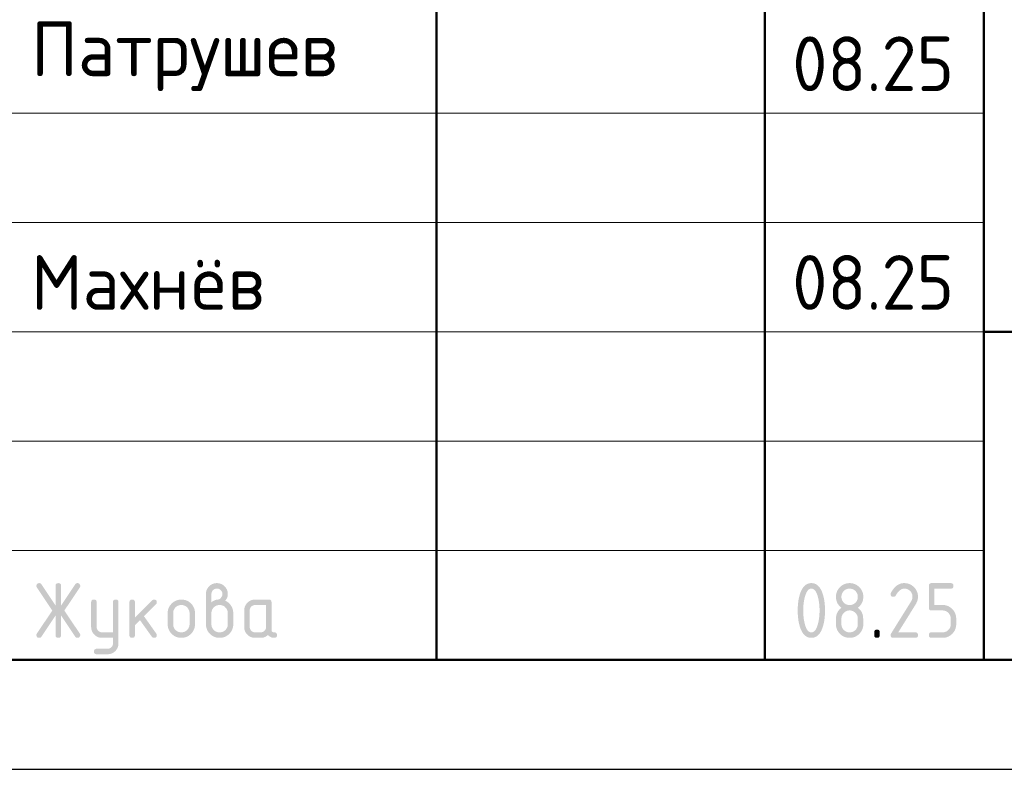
# Model space of a CAD drawing. Header units: millimetres. Extents: x 0 to 59400, y 0 to 42000.
# Tile 19 of 31: x 42494 to 46994, y 0 to 3428. Entities that reach past the tile are written whole.
import ezdxf

# ---------------------------------------------------------------- set-up
doc = ezdxf.new("R2010")
doc.units = ezdxf.units.MM
doc.layers.add('Standard', color=7, linetype='Continuous', lineweight=25)
doc.styles.add('ISOCPEUR', font='txt')

msp = doc.modelspace()

# ---------------------------------------------------------------- hatches: boundary and pattern name
at = {"layer": 'Standard', "linetype": 'Continuous', "lineweight": 25, "transparency": 33554687}
for points in [[(42658.5, 703.7), (42594, 606.8), (42593.1, 605.4), (42592, 604.4), (42590.8, 603.4), (42589.5, 602.7), (42588.2, 602), (42586.7, 601.6), (42585.1, 601.3), (42583.4, 601.3), (42581.8, 601.3), (42580.5, 601.5), (42579.1, 601.7), (42578, 602.1), (42576.8, 602.5), (42575.9, 603.1), (42574.9, 603.7), (42574.1, 604.5), (42573.4, 605.4), (42572.8, 606.4), (42572.2, 607.4), (42571.8, 608.6), (42571.4, 609.9), (42571.3, 611.3), (42571.1, 612.7), (42571.1, 614.3), (42571.1, 616), (42571.6, 617.6), (42572.1, 619.2), (42573.1, 620.8), (42643.4, 726.2), (42573.1, 831.6), (42572.1, 833.2), (42571.6, 834.9), (42571.1, 836.5), (42571.1, 838.2), (42571.1, 839.9), (42571.3, 841.3), (42571.4, 842.7), (42571.8, 843.9), (42572.2, 845.2), (42572.8, 846.2), (42573.4, 847.2), (42574.2, 848), (42575, 848.8), (42575.9, 849.4), (42576.9, 850.1), (42578.1, 850.5), (42579.3, 850.9), (42580.6, 851.1), (42582, 851.3), (42583.6, 851.3), (42585.2, 851.3), (42586.7, 850.9), (42588.2, 850.6), (42589.5, 849.9), (42590.8, 849.2), (42591.9, 848.1), (42593, 847), (42594, 845.6), (42658.5, 748.9), (42658.5, 838.8), (42658.5, 840.3), (42658.7, 841.7), (42658.9, 843.1), (42659.3, 844.3), (42659.7, 845.4), (42660.3, 846.4), (42660.9, 847.4), (42661.7, 848.2), (42662.5, 848.9), (42663.4, 849.5), (42664.4, 850.1), (42665.6, 850.5), (42666.7, 850.9), (42668.1, 851.1), (42669.5, 851.3), (42671.1, 851.3), (42672.6, 851.3), (42674, 851.1), (42675.4, 850.9), (42676.5, 850.5), (42677.7, 850.1), (42678.7, 849.5), (42679.7, 848.9), (42680.5, 848.2), (42681.2, 847.4), (42681.8, 846.4), (42682.4, 845.4), (42682.8, 844.3), (42683.2, 843.1), (42683.4, 841.7), (42683.6, 840.3), (42683.6, 838.8), (42683.6, 748.9), (42748.1, 845.6), (42749.1, 847), (42750.2, 848.1), (42751.4, 849.2), (42752.7, 849.9), (42754, 850.6), (42755.5, 850.9), (42757, 851.3), (42758.7, 851.3), (42760, 851.3), (42761.2, 851), (42762.4, 850.8), (42763.5, 850.3), (42764.6, 849.9), (42765.6, 849.2), (42766.6, 848.4), (42767.4, 847.5), (42768.4, 846.6), (42769, 845.5), (42769.7, 844.5), (42770.2, 843.4), (42770.6, 842.3), (42770.8, 841.1), (42771.1, 839.9), (42771.1, 838.6), (42771.1, 836.7), (42770.5, 835), (42770, 833.2), (42769, 831.6), (42698.7, 726.2), (42769, 620.8), (42770, 619.2), (42770.5, 617.5), (42771.1, 615.8), (42771.1, 614), (42771.1, 612.7), (42770.8, 611.5), (42770.6, 610.3), (42770.2, 609.2), (42769.7, 608.1), (42769.1, 607), (42768.4, 606), (42767.5, 605.1), (42766.7, 604.1), (42765.7, 603.4), (42764.7, 602.7), (42763.6, 602.2), (42762.6, 601.8), (42761.4, 601.5), (42760.2, 601.3), (42758.9, 601.3), (42757.1, 601.3), (42755.6, 601.6), (42754, 602), (42752.6, 602.7), (42751.3, 603.4), (42750.2, 604.4), (42749, 605.4), (42748.1, 606.8), (42683.6, 703.7), (42683.6, 613.8), (42683.6, 612.2), (42683.4, 610.8), (42683.2, 609.5), (42682.8, 608.3), (42682.4, 607.1), (42681.8, 606.2), (42681.2, 605.2), (42680.5, 604.4), (42679.7, 603.6), (42678.7, 603), (42677.7, 602.5), (42676.5, 602.1), (42675.4, 601.7), (42674, 601.5), (42672.6, 601.3), (42671.1, 601.3), (42669.5, 601.3), (42668.1, 601.5), (42666.7, 601.7), (42665.6, 602.1), (42664.4, 602.5), (42663.4, 603), (42662.5, 603.6), (42661.7, 604.4), (42660.9, 605.2), (42660.3, 606.2), (42659.7, 607.1), (42659.3, 608.3), (42658.9, 609.5), (42658.7, 610.8), (42658.5, 612.2), (42658.5, 613.8)], [(46537.2, 851.3), (46540.4, 851.3), (46543.5, 851), (46546.6, 850.7), (46549.7, 850.1), (46552.7, 849.6), (46555.5, 848.7), (46558.4, 847.9), (46561.2, 846.7), (46563.9, 845.6), (46566.6, 844.2), (46569.2, 842.7), (46571.8, 841), (46574.3, 839.3), (46576.7, 837.3), (46579.1, 835.3), (46581.4, 833), (46583.7, 830.7), (46585.7, 828.3), (46587.6, 825.9), (46589.4, 823.4), (46591.1, 820.9), (46592.5, 818.2), (46593.9, 815.6), (46595.1, 812.8), (46596.2, 810.1), (46597.1, 807.2), (46597.9, 804.3), (46598.5, 801.3), (46599.1, 798.3), (46599.4, 795.2), (46599.6, 792), (46599.6, 788.8), (46599.6, 784.4), (46598.9, 779.9), (46598.2, 775.4), (46596.8, 770.9), (46595.4, 766.4), (46593.2, 761.9), (46591.1, 757.4), (46588.3, 752.8), (46509.5, 626.3), (46587.1, 626.3), (46588.7, 626.3), (46590.1, 626.1), (46591.4, 625.9), (46592.6, 625.6), (46593.8, 625.2), (46594.8, 624.6), (46595.7, 624), (46596.5, 623.2), (46597.3, 622.4), (46597.9, 621.4), (46598.5, 620.5), (46598.9, 619.3), (46599.2, 618.1), (46599.4, 616.7), (46599.6, 615.4), (46599.6, 613.8), (46599.6, 612.2), (46599.4, 610.9), (46599.2, 609.5), (46598.9, 608.3), (46598.5, 607.2), (46597.9, 606.2), (46597.3, 605.2), (46596.5, 604.4), (46595.7, 603.6), (46594.8, 603), (46593.8, 602.5), (46592.6, 602.1), (46591.4, 601.7), (46590.1, 601.5), (46588.7, 601.3), (46587.1, 601.3), (46487.2, 601.3), (46485.6, 601.3), (46484.2, 601.5), (46482.9, 601.7), (46481.7, 602.1), (46480.5, 602.5), (46479.6, 603), (46478.6, 603.6), (46477.8, 604.4), (46477, 605.2), (46476.4, 606.2), (46475.9, 607.1), (46475.5, 608.3), (46475.1, 609.5), (46474.9, 610.9), (46474.7, 612.2), (46474.7, 613.8), (46474.7, 615.7), (46475.2, 617.5), (46475.7, 619.3), (46476.8, 621), (46568.4, 768.1), (46570, 770.6), (46571.1, 773.2), (46572.3, 775.7), (46573.1, 778.3), (46573.9, 780.9), (46574.3, 783.5), (46574.6, 786.1), (46574.6, 788.7), (46574.6, 792.6), (46574, 796.2), (46573.3, 799.8), (46571.9, 803.1), (46570.5, 806.4), (46568.5, 809.5), (46566.4, 812.5), (46563.7, 815.3), (46560.9, 818), (46557.9, 820.1), (46554.9, 822.1), (46551.5, 823.5), (46548.2, 824.9), (46544.6, 825.6), (46541, 826.2), (46537.2, 826.2), (46534.5, 826.2), (46531.9, 825.8), (46529.3, 825.3), (46526.8, 824.3), (46524.2, 823.3), (46521.7, 821.8), (46519.2, 820.3), (46516.8, 818.4), (46514.3, 816.4), (46511.9, 814), (46509.5, 811.5), (46507.2, 808.6), (46504.8, 805.6), (46502.5, 802.2), (46500.2, 798.7), (46498, 794.8), (46497.1, 793.3), (46496, 792.2), (46494.9, 791), (46493.6, 790.3), (46492.2, 789.5), (46490.6, 789.1), (46489, 788.8), (46487.2, 788.8), (46485.6, 788.8), (46484.2, 789), (46482.9, 789.1), (46481.7, 789.5), (46480.5, 789.9), (46479.6, 790.5), (46478.6, 791.1), (46477.8, 791.9), (46477, 792.7), (46476.4, 793.6), (46475.9, 794.6), (46475.5, 795.8), (46475.1, 797), (46474.9, 798.3), (46474.7, 799.7), (46474.7, 801.2), (46474.7, 802.7), (46475, 803.9), (46475.3, 805.2), (46475.8, 806.4), (46478.7, 812), (46481.9, 816.9), (46485, 821.8), (46488.4, 826), (46491.8, 830.2), (46495.4, 833.7), (46499, 837.2), (46502.8, 840.1), (46506.6, 842.9), (46510.7, 845), (46514.8, 847.1), (46519.1, 848.5), (46523.4, 849.9), (46527.9, 850.6), (46532.4, 851.3)], [(46649.6, 738.8), (46649.6, 838.8), (46649.6, 840.4), (46649.8, 841.7), (46650, 843.1), (46650.4, 844.3), (46650.8, 845.4), (46651.3, 846.4), (46651.9, 847.4), (46652.7, 848.2), (46653.5, 848.9), (46654.5, 849.5), (46655.4, 850.1), (46656.6, 850.5), (46657.8, 850.9), (46659.1, 851.1), (46660.5, 851.3), (46662.1, 851.3), (46749.3, 851.3), (46750.9, 851.3), (46752.2, 851.1), (46753.6, 850.9), (46754.8, 850.5), (46756, 850.1), (46756.9, 849.5), (46757.9, 848.9), (46758.7, 848.2), (46759.5, 847.4), (46760.1, 846.4), (46760.6, 845.4), (46761, 844.2), (46761.4, 843.1), (46761.6, 841.7), (46761.8, 840.3), (46761.8, 838.8), (46761.8, 837.2), (46761.6, 835.8), (46761.4, 834.5), (46761, 833.3), (46760.6, 832.1), (46760.1, 831.1), (46759.5, 830.2), (46758.7, 829.4), (46757.9, 828.6), (46756.9, 828), (46756, 827.4), (46754.8, 827), (46753.6, 826.6), (46752.2, 826.4), (46750.9, 826.2), (46749.3, 826.2), (46674.6, 826.2), (46674.6, 751.3), (46712, 751.3), (46715.3, 751.3), (46718.4, 751), (46721.5, 750.8), (46724.5, 750.2), (46727.5, 749.6), (46730.4, 748.7), (46733.2, 747.9), (46736, 746.7), (46738.8, 745.6), (46741.4, 744.2), (46744, 742.7), (46746.5, 741), (46749.1, 739.3), (46751.5, 737.3), (46753.9, 735.3), (46756.1, 733), (46758.4, 730.7), (46760.4, 728.2), (46762.4, 725.8), (46764.1, 723.3), (46765.8, 720.8), (46767.2, 718.1), (46768.7, 715.5), (46769.8, 712.7), (46770.9, 710), (46771.8, 707.1), (46772.7, 704.2), (46773.2, 701.2), (46773.8, 698.2), (46774.1, 695.1), (46774.4, 692), (46774.4, 688.8), (46774.4, 663.8), (46774.4, 660.6), (46774.1, 657.4), (46773.8, 654.3), (46773.2, 651.3), (46772.6, 648.3), (46771.8, 645.4), (46770.9, 642.5), (46769.8, 639.8), (46768.6, 637), (46767.2, 634.4), (46765.8, 631.7), (46764.1, 629.2), (46762.3, 626.7), (46760.3, 624.3), (46758.3, 621.9), (46756, 619.6), (46753.7, 617.3), (46751.3, 615.3), (46748.9, 613.3), (46746.4, 611.6), (46743.9, 609.9), (46741.2, 608.4), (46738.6, 607), (46735.8, 605.9), (46733.1, 604.7), (46730.2, 603.9), (46727.4, 603), (46724.4, 602.4), (46721.4, 601.9), (46718.3, 601.6), (46715.2, 601.3), (46712, 601.3), (46662.1, 601.3), (46660.5, 601.3), (46659.1, 601.5), (46657.8, 601.7), (46656.6, 602.1), (46655.4, 602.5), (46654.5, 603), (46653.5, 603.6), (46652.7, 604.4), (46651.9, 605.2), (46651.3, 606.2), (46650.8, 607.2), (46650.4, 608.3), (46650, 609.5), (46649.8, 610.9), (46649.6, 612.2), (46649.6, 613.8), (46649.6, 615.4), (46649.8, 616.7), (46650, 618.1), (46650.4, 619.3), (46650.8, 620.5), (46651.3, 621.4), (46651.9, 622.4), (46652.7, 623.2), (46653.5, 624), (46654.5, 624.6), (46655.4, 625.2), (46656.6, 625.6), (46657.8, 625.9), (46659.1, 626.1), (46660.5, 626.3), (46662.1, 626.3), (46711.9, 626.3), (46715.8, 626.3), (46719.5, 627), (46723.1, 627.7), (46726.4, 629.1), (46729.7, 630.4), (46732.7, 632.5), (46735.7, 634.5), (46738.5, 637.2), (46741.2, 639.9), (46743.2, 643), (46745.2, 646), (46746.6, 649.3), (46748, 652.6), (46748.6, 656.3), (46749.3, 659.9), (46749.3, 663.8), (46749.3, 688.8), (46749.3, 692.7), (46748.6, 696.3), (46747.9, 699.9), (46746.6, 703.2), (46745.2, 706.5), (46743.2, 709.5), (46741.1, 712.6), (46738.4, 715.3), (46735.6, 718), (46732.6, 720.1), (46729.6, 722.2), (46726.3, 723.5), (46723, 724.9), (46719.4, 725.6), (46715.8, 726.3), (46711.9, 726.3), (46662.1, 726.3), (46660.5, 726.3), (46659.1, 726.5), (46657.8, 726.7), (46656.6, 727.1), (46655.4, 727.5), (46654.5, 728), (46653.5, 728.6), (46652.7, 729.4), (46651.9, 730.2), (46651.3, 731.2), (46650.8, 732.1), (46650.4, 733.3), (46650, 734.5), (46649.8, 735.9), (46649.6, 737.2)], [(42920.8, 576), (42920.8, 601.3), (42871, 601.3), (42868.3, 601.3), (42865.8, 601.5), (42863.3, 601.7), (42860.9, 602.2), (42858.5, 602.7), (42856.2, 603.3), (42853.8, 604), (42851.6, 604.9), (42849.4, 605.8), (42847.3, 607), (42845.2, 608.1), (42843.2, 609.5), (42841.2, 610.8), (42839.3, 612.4), (42837.4, 614), (42835.6, 615.9), (42833.7, 617.7), (42832.2, 619.6), (42830.6, 621.5), (42829.2, 623.5), (42827.9, 625.6), (42826.7, 627.7), (42825.6, 629.8), (42824.7, 632), (42823.8, 634.2), (42823.1, 636.5), (42822.5, 638.8), (42822, 641.2), (42821.6, 643.6), (42821.3, 646.1), (42821.1, 648.6), (42821.1, 651.2), (42821.1, 763.7), (42821.1, 765.2), (42821.3, 766.6), (42821.5, 767.9), (42821.9, 769.1), (42822.3, 770.3), (42822.9, 771.3), (42823.4, 772.2), (42824.2, 773), (42825, 773.8), (42826, 774.4), (42827, 775), (42828.1, 775.4), (42829.3, 775.8), (42830.7, 775.9), (42832.1, 776.1), (42833.6, 776.1), (42835.2, 776.1), (42836.6, 775.9), (42837.9, 775.8), (42839.1, 775.4), (42840.3, 775), (42841.3, 774.4), (42842.2, 773.8), (42843, 773), (42843.8, 772.2), (42844.4, 771.3), (42845, 770.3), (42845.4, 769.1), (42845.8, 768), (42846, 766.6), (42846.2, 765.2), (42846.2, 763.7), (42846.2, 651.3), (42846.2, 648.8), (42846.6, 646.4), (42847.1, 644), (42848, 641.8), (42848.9, 639.6), (42850.3, 637.6), (42851.7, 635.6), (42853.5, 633.7), (42855.3, 631.9), (42857.4, 630.5), (42859.4, 629.1), (42861.6, 628.2), (42863.8, 627.3), (42866.1, 626.8), (42868.5, 626.3), (42871, 626.3), (42920.8, 626.3), (42920.8, 763.7), (42920.8, 765.2), (42921, 766.6), (42921.2, 768), (42921.6, 769.1), (42922, 770.3), (42922.6, 771.3), (42923.2, 772.2), (42924, 773), (42924.7, 773.8), (42925.7, 774.4), (42926.7, 775), (42927.9, 775.4), (42929, 775.8), (42930.4, 775.9), (42931.8, 776.1), (42933.3, 776.1), (42934.9, 776.1), (42936.3, 775.9), (42937.7, 775.8), (42938.8, 775.4), (42940, 775), (42941, 774.4), (42942, 773.8), (42942.7, 773), (42943.5, 772.2), (42944.1, 771.3), (42944.7, 770.3), (42945.1, 769.1), (42945.5, 768), (42945.7, 766.6), (42945.9, 765.2), (42945.9, 763.7), (42945.9, 576.3), (42945.9, 573.7), (42945.6, 571.2), (42945.4, 568.7), (42945, 566.3), (42944.5, 563.9), (42943.9, 561.6), (42943.2, 559.3), (42942.3, 557.1), (42941.4, 554.9), (42940.3, 552.8), (42939.2, 550.6), (42937.8, 548.6), (42936.5, 546.6), (42935, 544.7), (42933.4, 542.8), (42931.6, 540.9), (42929.8, 539.1), (42927.9, 537.5), (42926.1, 535.9), (42924.1, 534.6), (42922.1, 533.2), (42920, 532.1), (42917.9, 530.9), (42915.7, 530), (42913.5, 529.1), (42911.2, 528.4), (42909, 527.7), (42906.6, 527.3), (42904.2, 526.8), (42901.7, 526.6), (42899.2, 526.4), (42896.6, 526.4), (42846.2, 526.4), (42844.6, 526.4), (42843.2, 526.6), (42841.9, 526.8), (42840.7, 527.2), (42839.5, 527.6), (42838.5, 528.1), (42837.6, 528.7), (42836.8, 529.5), (42836, 530.3), (42835.4, 531.3), (42834.8, 532.3), (42834.4, 533.4), (42834, 534.6), (42833.9, 536), (42833.7, 537.3), (42833.7, 538.9), (42833.7, 540.1), (42833.9, 541.3), (42834.1, 542.5), (42834.6, 543.5), (42835.1, 544.6), (42835.8, 545.7), (42836.5, 546.7), (42837.4, 547.6), (42838.4, 548.6), (42839.4, 549.3), (42840.4, 550), (42841.5, 550.5), (42842.6, 550.9), (42843.8, 551.2), (42844.9, 551.4), (42846.2, 551.4), (42895.9, 551.4), (42898.6, 551.4), (42901, 551.9), (42903.4, 552.3), (42905.6, 553.2), (42907.9, 554), (42909.9, 555.4), (42911.9, 556.7), (42913.7, 558.4), (42915.4, 560.2), (42916.8, 562.1), (42918.1, 564.1), (42919, 566.3), (42919.9, 568.5), (42920.4, 570.9), (42920.8, 573.3)], [(43021, 694), (43099.6, 772.6), (43100.5, 773.4), (43101.5, 774.1), (43102.5, 774.8), (43103.6, 775.2), (43104.7, 775.7), (43105.9, 775.9), (43107.2, 776.1), (43108.5, 776.1), (43110, 776.1), (43111.4, 775.9), (43112.8, 775.8), (43113.9, 775.4), (43115.1, 775), (43116.1, 774.4), (43117.1, 773.8), (43117.9, 773), (43118.6, 772.2), (43119.2, 771.3), (43119.8, 770.3), (43120.2, 769.1), (43120.6, 767.9), (43120.8, 766.6), (43121, 765.2), (43121, 763.7), (43121, 762.4), (43120.7, 761.3), (43120.5, 760.1), (43120, 759), (43119.6, 757.9), (43118.9, 756.9), (43118.1, 755.9), (43117.2, 754.9), (43062.3, 700.1), (43118.5, 621), (43119.7, 619.3), (43120.4, 617.4), (43121, 615.6), (43121, 613.6), (43121, 612.1), (43120.8, 610.7), (43120.6, 609.4), (43120.2, 608.2), (43119.8, 607), (43119.2, 606.1), (43118.6, 605.1), (43117.9, 604.4), (43117.1, 603.6), (43116.1, 603), (43115.1, 602.4), (43113.9, 602.1), (43112.8, 601.7), (43111.4, 601.5), (43110, 601.3), (43108.5, 601.3), (43106.8, 601.3), (43105.4, 601.6), (43103.9, 601.9), (43102.6, 602.6), (43101.3, 603.3), (43100.1, 604.3), (43099, 605.3), (43098.1, 606.6), (43044.3, 682.1), (43021, 658.8), (43021, 613.8), (43021, 612.2), (43020.8, 610.9), (43020.6, 609.5), (43020.2, 608.3), (43019.8, 607.1), (43019.3, 606.2), (43018.7, 605.2), (43017.9, 604.4), (43017.1, 603.6), (43016.1, 603), (43015.1, 602.5), (43014, 602.1), (43012.8, 601.7), (43011.4, 601.5), (43010.1, 601.3), (43008.5, 601.3), (43006.9, 601.3), (43005.6, 601.5), (43004.2, 601.7), (43003, 602.1), (43001.8, 602.5), (43000.9, 603), (42999.9, 603.6), (42999.1, 604.4), (42998.3, 605.2), (42997.7, 606.2), (42997.1, 607.1), (42996.7, 608.3), (42996.4, 609.5), (42996.2, 610.8), (42996, 612.2), (42996, 613.8), (42996, 763.7), (42996, 765.2), (42996.2, 766.6), (42996.4, 767.9), (42996.7, 769.1), (42997.1, 770.3), (42997.7, 771.3), (42998.3, 772.2), (42999.1, 773), (42999.9, 773.8), (43000.9, 774.4), (43001.8, 775), (43003, 775.4), (43004.2, 775.8), (43005.6, 775.9), (43006.9, 776.1), (43008.5, 776.1), (43010.1, 776.1), (43011.4, 775.9), (43012.8, 775.8), (43014, 775.4), (43015.1, 775), (43016.1, 774.4), (43017.1, 773.8), (43017.9, 773), (43018.7, 772.2), (43019.3, 771.3), (43019.8, 770.3), (43020.2, 769.1), (43020.6, 767.9), (43020.8, 766.6), (43021, 765.2), (43021, 763.7)], [(46399.8, 626.3), (46399.8, 627.9), (46400, 629.3), (46400.2, 630.6), (46400.6, 631.8), (46401, 633), (46401.6, 634), (46402.2, 634.9), (46403, 635.7), (46403.7, 636.5), (46404.7, 637.1), (46405.7, 637.7), (46406.9, 638.1), (46408, 638.5), (46409.4, 638.7), (46410.8, 638.9), (46412.3, 638.9), (46413.9, 638.9), (46415.3, 638.7), (46416.7, 638.5), (46417.8, 638.1), (46419, 637.7), (46420, 637.1), (46421, 636.5), (46421.7, 635.7), (46422.5, 634.9), (46423.1, 634), (46423.7, 633), (46424.1, 631.8), (46424.5, 630.6), (46424.7, 629.3), (46424.9, 627.9), (46424.9, 626.3), (46424.9, 613.8), (46424.9, 612.2), (46424.7, 610.9), (46424.5, 609.5), (46424.1, 608.3), (46423.7, 607.2), (46423.1, 606.2), (46422.5, 605.2), (46421.7, 604.4), (46421, 603.6), (46420, 603), (46419, 602.5), (46417.8, 602.1), (46416.7, 601.7), (46415.3, 601.5), (46413.9, 601.3), (46412.3, 601.3), (46410.8, 601.3), (46409.4, 601.5), (46408, 601.7), (46406.9, 602.1), (46405.7, 602.5), (46404.7, 603), (46403.7, 603.6), (46403, 604.4), (46402.2, 605.2), (46401.6, 606.2), (46401, 607.2), (46400.6, 608.3), (46400.2, 609.5), (46400, 610.9), (46399.8, 612.2), (46399.8, 613.8)]]:
    msp.add_hatch(color=7, dxfattribs=at).paths.add_polyline_path(points, flags=16)
h = msp.add_hatch(color=7, dxfattribs=at)
h.paths.add_polyline_path([(43370.7, 763.7), (43374.7, 766.9), (43378.5, 769.2), (43382.3, 771.5), (43386, 773.1), (43389.6, 774.7), (43393.1, 775.5), (43396.6, 776.2), (43399.9, 776.2), (43401.8, 776.2), (43403.7, 776.8), (43405.6, 777.3), (43407.4, 778.4), (43409.2, 779.5), (43410.9, 781.1), (43412.6, 782.8), (43414.3, 784.9), (43415.9, 787), (43417.1, 789), (43418.3, 791), (43419.1, 793.1), (43419.9, 795.1), (43420.3, 797.1), (43420.7, 799.2), (43420.7, 801.2), (43420.7, 803.9), (43420.3, 806.3), (43419.8, 808.7), (43418.9, 811), (43418, 813.2), (43416.7, 815.2), (43415.3, 817.2), (43413.5, 819), (43411.7, 820.8), (43409.7, 822.2), (43407.7, 823.5), (43405.5, 824.4), (43403.3, 825.3), (43400.8, 825.8), (43398.4, 826.2), (43395.7, 826.2), (43393.1, 826.2), (43390.7, 825.8), (43388.3, 825.3), (43386.1, 824.4), (43383.9, 823.5), (43381.9, 822.1), (43379.8, 820.7), (43378, 818.9), (43376.2, 817.1), (43374.8, 815.1), (43373.5, 813.1), (43372.6, 810.9), (43371.6, 808.6), (43371.2, 806.2), (43370.7, 803.8), (43370.7, 801.2)])
h.paths.add_polyline_path([(43433, 771.2), (43437.3, 769.4), (43441.2, 767), (43445, 764.7), (43448.5, 761.8), (43451.9, 759), (43454.8, 755.6), (43457.8, 752.2), (43460.3, 748.3), (43462.9, 744.3), (43464.8, 740.2), (43466.7, 736.1), (43467.9, 731.8), (43469.2, 727.5), (43469.8, 723), (43470.5, 718.5), (43470.5, 713.8), (43470.5, 663.8), (43470.5, 660.5), (43470.2, 657.4), (43469.9, 654.2), (43469.3, 651.2), (43468.8, 648.2), (43467.9, 645.3), (43467, 642.4), (43465.9, 639.6), (43464.8, 636.9), (43463.3, 634.2), (43461.9, 631.6), (43460.2, 629.1), (43458.5, 626.5), (43456.5, 624.1), (43454.5, 621.7), (43452.2, 619.5), (43449.9, 617.2), (43447.5, 615.2), (43445.1, 613.2), (43442.6, 611.5), (43440.1, 609.8), (43437.5, 608.4), (43434.8, 607), (43432.1, 605.8), (43429.3, 604.7), (43426.4, 603.8), (43423.5, 603), (43420.5, 602.4), (43417.5, 601.9), (43414.4, 601.6), (43411.3, 601.3), (43408.1, 601.3), (43404.8, 601.3), (43401.7, 601.6), (43398.5, 601.9), (43395.5, 602.4), (43392.5, 603), (43389.6, 603.9), (43386.7, 604.7), (43384, 605.9), (43381.2, 607), (43378.6, 608.4), (43375.9, 609.9), (43373.4, 611.6), (43370.9, 613.3), (43368.5, 615.3), (43366.1, 617.3), (43363.8, 619.6), (43361.6, 621.9), (43359.6, 624.2), (43357.6, 626.7), (43355.9, 629.2), (43354.2, 631.7), (43352.8, 634.3), (43351.4, 637), (43350.2, 639.8), (43349.1, 642.5), (43348.2, 645.4), (43347.4, 648.3), (43346.8, 651.3), (43346.3, 654.3), (43346, 657.4), (43345.7, 660.5), (43345.7, 663.8), (43345.7, 801.3), (43345.7, 803.9), (43345.9, 806.4), (43346.1, 809), (43346.6, 811.4), (43347.1, 813.8), (43347.7, 816.1), (43348.4, 818.5), (43349.3, 820.7), (43350.2, 822.9), (43351.4, 825), (43352.5, 827.1), (43353.9, 829.1), (43355.2, 831.2), (43356.8, 833.1), (43358.4, 835), (43360.2, 836.8), (43362.1, 838.6), (43364, 840.2), (43365.9, 841.8), (43367.9, 843.1), (43369.9, 844.5), (43372, 845.6), (43374.1, 846.8), (43376.3, 847.7), (43378.5, 848.6), (43380.8, 849.2), (43383.1, 849.9), (43385.6, 850.4), (43388, 850.8), (43390.5, 851.1), (43393, 851.3), (43395.5, 851.3), (43398.2, 851.3), (43400.7, 851.1), (43403.2, 850.8), (43405.6, 850.4), (43408, 849.9), (43410.4, 849.2), (43412.7, 848.5), (43414.9, 847.6), (43417.1, 846.7), (43419.2, 845.6), (43421.3, 844.5), (43423.3, 843.1), (43425.3, 841.7), (43427.2, 840.1), (43429.2, 838.5), (43431, 836.7), (43432.8, 834.9), (43434.4, 833), (43435.9, 831), (43437.3, 829), (43438.6, 827), (43439.8, 824.9), (43440.9, 822.8), (43441.8, 820.6), (43442.7, 818.3), (43443.4, 816), (43444.1, 813.7), (43444.5, 811.3), (43445, 808.9), (43445.2, 806.4), (43445.4, 803.9), (43445.4, 801.3), (43445.4, 796.6), (43444.6, 792.3), (43443.9, 788.1), (43442.3, 784.3), (43440.8, 780.5), (43438.4, 777.2), (43436.1, 774)], flags=16)
h.paths.add_polyline_path([(43445.4, 663.8), (43445.4, 713.8), (43445.4, 717.7), (43444.7, 721.3), (43444.1, 724.9), (43442.7, 728.2), (43441.3, 731.5), (43439.3, 734.5), (43437.3, 737.6), (43434.6, 740.3), (43431.9, 743.1), (43428.8, 745.1), (43425.8, 747.2), (43422.5, 748.5), (43419.2, 749.9), (43415.6, 750.6), (43412, 751.3), (43408.1, 751.3), (43404.2, 751.3), (43400.5, 750.6), (43396.9, 749.9), (43393.6, 748.5), (43390.3, 747.2), (43387.3, 745.1), (43384.3, 743.1), (43381.6, 740.3), (43378.9, 737.6), (43376.8, 734.5), (43374.8, 731.5), (43373.4, 728.2), (43372.1, 724.9), (43371.4, 721.3), (43370.7, 717.7), (43370.7, 713.8), (43370.7, 663.8), (43370.7, 659.9), (43371.4, 656.3), (43372.1, 652.6), (43373.4, 649.3), (43374.8, 646), (43376.8, 643), (43378.9, 639.9), (43381.6, 637.2), (43384.3, 634.5), (43387.3, 632.5), (43390.3, 630.4), (43393.6, 629.1), (43396.9, 627.7), (43400.5, 627), (43404.2, 626.3), (43408.1, 626.3), (43412, 626.3), (43415.6, 627), (43419.2, 627.7), (43422.5, 629.1), (43425.8, 630.4), (43428.8, 632.5), (43431.9, 634.6), (43434.6, 637.3), (43437.3, 640.1), (43439.3, 643.1), (43441.3, 646.1), (43442.7, 649.4), (43444.1, 652.7), (43444.7, 656.3), (43445.4, 659.9)])
h = msp.add_hatch(color=7, dxfattribs=at)
h.paths.add_polyline_path([(46149.8, 726.3), (46149.8, 734), (46149.4, 741.6), (46149, 749.1), (46148.2, 756.4), (46147.4, 763.7), (46146.1, 770.8), (46144.9, 777.9), (46143.2, 784.8), (46142, 790), (46140.6, 794.5), (46139.1, 799), (46137.6, 802.9), (46136, 806.8), (46134.2, 810), (46132.5, 813.3), (46130.5, 815.9), (46128.6, 818.5), (46126.5, 820.4), (46124.4, 822.4), (46122.2, 823.7), (46119.9, 824.9), (46117.5, 825.6), (46115.1, 826.2), (46112.5, 826.2), (46109.9, 826.2), (46107.5, 825.6), (46105.1, 824.9), (46102.9, 823.6), (46100.6, 822.3), (46098.6, 820.4), (46096.5, 818.4), (46094.6, 815.8), (46092.7, 813.2), (46090.9, 810), (46089.2, 806.7), (46087.6, 802.8), (46086, 798.9), (46084.6, 794.4), (46083.2, 789.8), (46081.9, 784.6), (46080.2, 777.6), (46079, 770.4), (46077.7, 763.3), (46076.8, 756), (46076, 748.7), (46075.6, 741.3), (46075.2, 733.9), (46075.2, 726.3), (46075.2, 718.6), (46075.6, 711.1), (46076, 703.5), (46076.8, 696.2), (46077.6, 688.9), (46078.9, 681.8), (46080.1, 674.7), (46081.8, 667.8), (46083, 662.6), (46084.4, 658.1), (46085.8, 653.5), (46087.4, 649.7), (46089, 645.8), (46090.8, 642.5), (46092.5, 639.3), (46094.4, 636.7), (46096.4, 634.1), (46098.4, 632.2), (46100.5, 630.2), (46102.8, 628.9), (46105, 627.6), (46107.5, 627), (46109.9, 626.3), (46112.5, 626.3), (46115.1, 626.3), (46117.5, 627), (46119.9, 627.6), (46122.2, 628.9), (46124.4, 630.2), (46126.5, 632.2), (46128.6, 634.1), (46130.5, 636.7), (46132.5, 639.3), (46134.2, 642.5), (46136, 645.8), (46137.6, 649.7), (46139.1, 653.5), (46140.6, 658.1), (46142, 662.6), (46143.2, 667.8), (46144.9, 674.7), (46146.1, 681.8), (46147.4, 688.9), (46148.2, 696.2), (46149, 703.5), (46149.4, 711.1), (46149.8, 718.6)])
h.paths.add_polyline_path([(46174.9, 726.3), (46174.9, 720.7), (46174.7, 715.3), (46174.5, 709.9), (46174.2, 704.7), (46173.8, 699.5), (46173.3, 694.5), (46172.8, 689.4), (46172.1, 684.6), (46171.4, 679.8), (46170.6, 675.1), (46169.7, 670.5), (46168.7, 666.1), (46167.7, 661.6), (46166.5, 657.3), (46165.3, 653.1), (46163.9, 649), (46161.9, 643), (46159.6, 637.8), (46157.3, 632.6), (46154.7, 628.1), (46152.1, 623.7), (46149.1, 619.9), (46146.2, 616.2), (46143, 613.2), (46139.8, 610.2), (46136.3, 608), (46132.8, 605.8), (46129, 604.3), (46125.1, 602.8), (46121, 602), (46116.9, 601.3), (46112.5, 601.3), (46108.1, 601.3), (46104, 602), (46099.8, 602.8), (46096, 604.3), (46092.2, 605.7), (46088.7, 608), (46085.2, 610.2), (46082, 613.2), (46078.7, 616.1), (46075.8, 619.8), (46072.9, 623.6), (46070.3, 628), (46067.7, 632.5), (46065.4, 637.7), (46063.1, 642.9), (46061.1, 648.8), (46059.7, 652.9), (46058.5, 657.2), (46057.3, 661.4), (46056.3, 665.9), (46055.2, 670.3), (46054.4, 675), (46053.5, 679.6), (46052.8, 684.5), (46052.2, 689.3), (46051.6, 694.4), (46051.1, 699.4), (46050.8, 704.6), (46050.4, 709.8), (46050.3, 715.3), (46050.1, 720.7), (46050.1, 726.3), (46050.1, 731.9), (46050.3, 737.3), (46050.4, 742.7), (46050.8, 748), (46051.1, 753.2), (46051.6, 758.2), (46052.2, 763.3), (46052.8, 768.1), (46053.5, 772.9), (46054.4, 777.6), (46055.2, 782.2), (46056.3, 786.7), (46057.3, 791.1), (46058.5, 795.4), (46059.7, 799.7), (46061.1, 803.7), (46063.1, 809.7), (46065.4, 814.9), (46067.7, 820.1), (46070.3, 824.5), (46072.9, 829), (46075.8, 832.7), (46078.7, 836.4), (46082, 839.4), (46085.2, 842.4), (46088.7, 844.6), (46092.2, 846.8), (46096, 848.3), (46099.8, 849.8), (46104, 850.5), (46108.1, 851.3), (46112.5, 851.3), (46116.9, 851.3), (46121, 850.5), (46125.1, 849.8), (46129, 848.3), (46132.8, 846.8), (46136.3, 844.6), (46139.8, 842.3), (46143, 839.4), (46146.2, 836.4), (46149.1, 832.6), (46152.1, 828.9), (46154.7, 824.4), (46157.3, 820), (46159.6, 814.7), (46161.9, 809.5), (46163.9, 803.6), (46165.3, 799.5), (46166.5, 795.2), (46167.7, 791), (46168.7, 786.5), (46169.7, 782.1), (46170.6, 777.4), (46171.4, 772.8), (46172.1, 768), (46172.8, 763.1), (46173.3, 758.1), (46173.8, 753.1), (46174.2, 747.9), (46174.5, 742.7), (46174.7, 737.3), (46174.9, 731.9)], flags=16)
h = msp.add_hatch(color=7, dxfattribs=at)
h.paths.add_polyline_path([(46287.3, 626.3), (46291.3, 626.3), (46294.9, 627), (46298.5, 627.7), (46301.8, 629.1), (46305.1, 630.4), (46308.1, 632.5), (46311.1, 634.5), (46313.8, 637.2), (46316.6, 639.9), (46318.6, 643), (46320.6, 646), (46322, 649.3), (46323.3, 652.6), (46324, 656.3), (46324.7, 659.9), (46324.7, 663.8), (46324.7, 688.8), (46324.7, 692.7), (46324, 696.3), (46323.3, 699.9), (46321.9, 703.2), (46320.6, 706.5), (46318.5, 709.5), (46316.5, 712.6), (46313.8, 715.3), (46311, 718.1), (46308, 720.1), (46305, 722.2), (46301.7, 723.6), (46298.4, 724.9), (46294.8, 725.6), (46291.2, 726.3), (46287.3, 726.3), (46283.4, 726.3), (46279.8, 725.6), (46276.2, 724.9), (46272.9, 723.6), (46269.6, 722.2), (46266.6, 720.2), (46263.6, 718.1), (46260.9, 715.4), (46258.1, 712.7), (46256.1, 709.7), (46254.1, 706.6), (46252.7, 703.3), (46251.4, 700), (46250.7, 696.4), (46250, 692.7), (46250, 688.8), (46250, 663.8), (46250, 659.9), (46250.7, 656.3), (46251.4, 652.6), (46252.7, 649.3), (46254.1, 646), (46256.1, 643), (46258.1, 639.9), (46260.9, 637.2), (46263.6, 634.5), (46266.6, 632.5), (46269.6, 630.4), (46272.9, 629.1), (46276.2, 627.7), (46279.8, 627), (46283.4, 626.3)])
h.paths.add_polyline_path([(46287.3, 601.3), (46284.1, 601.3), (46281, 601.6), (46277.9, 601.9), (46274.9, 602.4), (46271.9, 603), (46269, 603.9), (46266.1, 604.7), (46263.4, 605.9), (46260.6, 607), (46258, 608.4), (46255.3, 609.9), (46252.8, 611.6), (46250.3, 613.3), (46247.9, 615.3), (46245.5, 617.3), (46243.2, 619.6), (46240.9, 621.9), (46238.9, 624.2), (46236.9, 626.7), (46235.2, 629.2), (46233.5, 631.7), (46232.1, 634.3), (46230.7, 637), (46229.5, 639.8), (46228.4, 642.5), (46227.5, 645.4), (46226.7, 648.3), (46226.1, 651.3), (46225.5, 654.3), (46225.3, 657.4), (46225, 660.5), (46225, 663.8), (46225, 688.8), (46225, 692.7), (46225.4, 696.4), (46225.8, 700.1), (46226.5, 703.6), (46227.3, 707.1), (46228.5, 710.4), (46229.7, 713.7), (46231.2, 716.8), (46232.8, 719.9), (46234.7, 722.9), (46236.7, 725.8), (46239.1, 728.6), (46241.4, 731.3), (46244.1, 733.9), (46246.9, 736.4), (46250, 738.8), (46246.9, 741.2), (46244.1, 743.7), (46241.4, 746.3), (46239.1, 749), (46236.7, 751.8), (46234.7, 754.7), (46232.8, 757.6), (46231.2, 760.8), (46229.7, 763.9), (46228.5, 767.2), (46227.3, 770.5), (46226.5, 774), (46225.8, 777.5), (46225.4, 781.2), (46225, 784.9), (46225, 788.8), (46225, 792), (46225.3, 795.1), (46225.5, 798.3), (46226.1, 801.3), (46226.7, 804.3), (46227.5, 807.2), (46228.4, 810.1), (46229.5, 812.8), (46230.7, 815.6), (46232.1, 818.2), (46233.5, 820.9), (46235.2, 823.4), (46236.9, 825.9), (46238.9, 828.3), (46240.9, 830.7), (46243.2, 833), (46245.5, 835.3), (46247.9, 837.3), (46250.3, 839.3), (46252.8, 841), (46255.3, 842.7), (46258, 844.1), (46260.6, 845.6), (46263.4, 846.7), (46266.1, 847.9), (46269, 848.7), (46271.9, 849.6), (46274.9, 850.1), (46277.9, 850.7), (46281, 851), (46284.1, 851.3), (46287.3, 851.3), (46290.6, 851.3), (46293.7, 851), (46296.8, 850.7), (46299.8, 850.1), (46302.8, 849.6), (46305.7, 848.7), (46308.6, 847.9), (46311.3, 846.7), (46314.1, 845.6), (46316.7, 844.1), (46319.4, 842.7), (46321.9, 841), (46324.4, 839.3), (46326.8, 837.3), (46329.2, 835.3), (46331.5, 833), (46333.8, 830.7), (46335.8, 828.3), (46337.8, 825.9), (46339.5, 823.4), (46341.2, 820.9), (46342.6, 818.2), (46344, 815.6), (46345.2, 812.8), (46346.3, 810.1), (46347.2, 807.2), (46348, 804.3), (46348.6, 801.3), (46349.2, 798.3), (46349.5, 795.1), (46349.7, 792), (46349.7, 788.8), (46349.7, 784.9), (46349.3, 781.2), (46349, 777.5), (46348.2, 774), (46347.4, 770.5), (46346.2, 767.2), (46345, 763.9), (46343.5, 760.8), (46341.9, 757.6), (46339.9, 754.7), (46338, 751.8), (46335.6, 749), (46333.3, 746.3), (46330.6, 743.7), (46327.8, 741.2), (46324.7, 738.8), (46329.2, 735.4), (46332.9, 731.6), (46336.5, 727.8), (46339.4, 723.6), (46342.2, 719.4), (46344.2, 714.8), (46346.2, 710.2), (46347.4, 705.3), (46347.7, 704), (46348, 702.4), (46348.2, 700.8), (46348.4, 698.9), (46348.7, 697), (46348.8, 694.7), (46349, 692.5), (46349.2, 689.9), (46349.3, 687.3), (46349.4, 684.4), (46349.5, 681.4), (46349.6, 678.2), (46349.7, 674.9), (46349.7, 671.3), (46349.7, 667.7), (46349.7, 663.8), (46349.7, 660.5), (46349.5, 657.4), (46349.2, 654.3), (46348.6, 651.3), (46348, 648.3), (46347.2, 645.4), (46346.3, 642.5), (46345.2, 639.8), (46344, 637), (46342.6, 634.3), (46341.2, 631.7), (46339.5, 629.2), (46337.8, 626.7), (46335.8, 624.2), (46333.8, 621.9), (46331.5, 619.6), (46329.2, 617.3), (46326.8, 615.3), (46324.4, 613.3), (46321.9, 611.6), (46319.4, 609.9), (46316.7, 608.4), (46314.1, 607), (46311.3, 605.9), (46308.6, 604.7), (46305.7, 603.9), (46302.8, 603), (46299.8, 602.4), (46296.8, 601.9), (46293.7, 601.6), (46290.6, 601.3)], flags=16)
h.paths.add_polyline_path([(46287.3, 751.2), (46291.3, 751.2), (46294.9, 751.9), (46298.5, 752.6), (46301.8, 754), (46305.1, 755.3), (46308.1, 757.4), (46311.1, 759.4), (46313.8, 762.1), (46316.6, 764.8), (46318.6, 767.9), (46320.6, 770.9), (46322, 774.2), (46323.3, 777.5), (46324, 781.2), (46324.7, 784.8), (46324.7, 788.7), (46324.7, 792.6), (46324, 796.2), (46323.3, 799.8), (46321.9, 803.1), (46320.6, 806.4), (46318.5, 809.5), (46316.5, 812.5), (46313.8, 815.2), (46311, 818), (46308, 820), (46305, 822.1), (46301.7, 823.5), (46298.4, 824.8), (46294.8, 825.5), (46291.2, 826.2), (46287.3, 826.2), (46283.4, 826.2), (46279.8, 825.5), (46276.2, 824.9), (46272.9, 823.5), (46269.6, 822.1), (46266.6, 820.1), (46263.6, 818), (46260.9, 815.3), (46258.1, 812.6), (46256.1, 809.6), (46254.1, 806.6), (46252.7, 803.2), (46251.4, 799.9), (46250.7, 796.3), (46250, 792.7), (46250, 788.7), (46250, 784.8), (46250.7, 781.2), (46251.4, 777.5), (46252.7, 774.2), (46254.1, 770.9), (46256.1, 767.9), (46258.1, 764.8), (46260.9, 762.1), (46263.6, 759.4), (46266.6, 757.4), (46269.6, 755.3), (46272.9, 754), (46276.2, 752.6), (46279.8, 751.9), (46283.4, 751.2)])
h = msp.add_hatch(color=7, dxfattribs=at)
h.paths.add_polyline_path([(43170.8, 663.7), (43170.8, 713.7), (43170.8, 716.9), (43171.1, 720.1), (43171.4, 723.2), (43172, 726.2), (43172.5, 729.2), (43173.4, 732.1), (43174.2, 734.9), (43175.4, 737.7), (43176.5, 740.5), (43177.9, 743.1), (43179.4, 745.8), (43181.1, 748.3), (43182.8, 750.8), (43184.8, 753.2), (43186.8, 755.6), (43189.1, 757.9), (43191.4, 760.2), (43193.8, 762.2), (43196.1, 764.2), (43198.7, 765.9), (43201.2, 767.6), (43203.8, 769), (43206.5, 770.4), (43209.2, 771.6), (43212, 772.7), (43214.9, 773.6), (43217.7, 774.4), (43220.7, 775), (43223.7, 775.6), (43226.9, 775.9), (43230, 776.1), (43233.2, 776.1), (43236.5, 776.1), (43239.7, 775.9), (43242.8, 775.6), (43245.8, 775), (43248.9, 774.5), (43251.8, 773.6), (43254.7, 772.8), (43257.4, 771.6), (43260.2, 770.5), (43262.8, 769.1), (43265.5, 767.7), (43268, 766), (43270.5, 764.3), (43272.9, 762.3), (43275.3, 760.3), (43277.5, 758.1), (43279.8, 755.8), (43281.8, 753.4), (43283.8, 751), (43285.4, 748.5), (43287.1, 746), (43288.5, 743.4), (43289.9, 740.7), (43291.1, 737.9), (43292.2, 735.2), (43293.1, 732.3), (43293.9, 729.4), (43294.5, 726.3), (43295, 723.3), (43295.3, 720.1), (43295.6, 717), (43295.6, 713.7), (43295.6, 663.7), (43295.6, 660.5), (43295.3, 657.4), (43295, 654.2), (43294.5, 651.2), (43293.9, 648.2), (43293, 645.4), (43292.2, 642.5), (43291, 639.7), (43289.9, 637), (43288.5, 634.3), (43287, 631.7), (43285.3, 629.2), (43283.6, 626.6), (43281.6, 624.2), (43279.6, 621.8), (43277.4, 619.5), (43275.1, 617.3), (43272.7, 615.3), (43270.3, 613.3), (43267.8, 611.6), (43265.2, 609.8), (43262.6, 608.4), (43260, 607), (43257.2, 605.9), (43254.4, 604.7), (43251.6, 603.9), (43248.7, 603), (43245.7, 602.4), (43242.7, 601.9), (43239.6, 601.6), (43236.4, 601.3), (43233.2, 601.3), (43230, 601.3), (43226.9, 601.6), (43223.7, 601.9), (43220.7, 602.4), (43217.7, 603), (43214.9, 603.9), (43212, 604.7), (43209.2, 605.9), (43206.5, 607), (43203.8, 608.4), (43201.2, 609.8), (43198.7, 611.6), (43196.1, 613.3), (43193.8, 615.3), (43191.4, 617.3), (43189.1, 619.5), (43186.8, 621.8), (43184.8, 624.2), (43182.8, 626.6), (43181.1, 629.2), (43179.4, 631.7), (43177.9, 634.3), (43176.5, 637), (43175.4, 639.7), (43174.2, 642.5), (43173.4, 645.4), (43172.5, 648.2), (43172, 651.2), (43171.4, 654.2), (43171.1, 657.4), (43170.8, 660.5)], flags=16)
h.paths.add_polyline_path([(43270.6, 663.8), (43270.6, 713.8), (43270.6, 717.7), (43269.9, 721.3), (43269.2, 724.9), (43267.8, 728.2), (43266.4, 731.5), (43264.4, 734.5), (43262.3, 737.6), (43259.6, 740.3), (43256.9, 743.1), (43253.9, 745.1), (43250.8, 747.2), (43247.5, 748.5), (43244.2, 749.9), (43240.7, 750.6), (43237.1, 751.3), (43233.2, 751.3), (43229.4, 751.3), (43225.8, 750.6), (43222.2, 749.9), (43218.9, 748.5), (43215.6, 747.2), (43212.6, 745.1), (43209.5, 743.1), (43206.8, 740.3), (43204.1, 737.6), (43202, 734.5), (43200, 731.5), (43198.6, 728.2), (43197.2, 724.9), (43196.6, 721.3), (43195.9, 717.7), (43195.9, 713.8), (43195.9, 663.8), (43195.9, 659.9), (43196.6, 656.3), (43197.2, 652.6), (43198.6, 649.3), (43199.9, 646), (43202, 643), (43204, 639.9), (43206.7, 637.2), (43209.4, 634.5), (43212.4, 632.5), (43215.4, 630.4), (43218.8, 629.1), (43222.1, 627.7), (43225.7, 627), (43229.3, 626.3), (43233.2, 626.3), (43237.1, 626.3), (43240.7, 627), (43244.2, 627.7), (43247.5, 629.1), (43250.8, 630.4), (43253.9, 632.5), (43256.9, 634.6), (43259.6, 637.3), (43262.3, 640.1), (43264.4, 643.1), (43266.4, 646.1), (43267.8, 649.4), (43269.2, 652.7), (43269.9, 656.3), (43270.6, 659.9)])
h = msp.add_hatch(color=7, dxfattribs=at)
h.paths.add_polyline_path([(43620.3, 751.1), (43570.5, 751.1), (43567.9, 751.1), (43565.5, 750.6), (43563.1, 750.2), (43560.9, 749.3), (43558.7, 748.4), (43556.7, 747), (43554.7, 745.6), (43552.9, 743.8), (43551, 742), (43549.7, 740), (43548.3, 738), (43547.4, 735.8), (43546.5, 733.6), (43546, 731.1), (43545.6, 728.7), (43545.6, 726.1), (43545.6, 651.3), (43545.6, 648.7), (43546.1, 646.4), (43546.5, 644), (43547.4, 641.8), (43548.4, 639.6), (43549.7, 637.6), (43551.1, 635.5), (43552.9, 633.7), (43554.8, 631.9), (43556.8, 630.5), (43558.8, 629.1), (43561, 628.2), (43563.2, 627.3), (43565.6, 626.8), (43567.9, 626.3), (43570.5, 626.3), (43595.4, 626.3), (43598, 626.3), (43600.4, 626.8), (43602.8, 627.2), (43605, 628.2), (43607.2, 629.1), (43609.2, 630.4), (43611.2, 631.8), (43613, 633.6), (43614.8, 635.4), (43616.2, 637.4), (43617.5, 639.5), (43618.5, 641.7), (43619.4, 643.9), (43619.8, 646.3), (43620.3, 648.7), (43620.3, 651.3)])
h.paths.add_polyline_path([(43670.3, 613.8), (43670.3, 612.2), (43670.1, 610.8), (43669.9, 609.5), (43669.5, 608.3), (43669.1, 607.1), (43668.6, 606.2), (43668, 605.2), (43667.2, 604.4), (43666.4, 603.6), (43665.4, 603), (43664.4, 602.5), (43663.3, 602.1), (43662.1, 601.7), (43660.7, 601.5), (43659.4, 601.3), (43657.8, 601.3), (43653.5, 601.3), (43649.5, 602.1), (43645.5, 602.9), (43642, 604.6), (43638.4, 606.2), (43635.2, 608.7), (43632, 611.2), (43629.3, 614.5), (43625.8, 611.2), (43622, 608.7), (43618.1, 606.2), (43613.9, 604.6), (43609.7, 602.9), (43605, 602.1), (43600.4, 601.3), (43595.4, 601.3), (43570.5, 601.3), (43567.8, 601.3), (43565.3, 601.5), (43562.8, 601.7), (43560.4, 602.2), (43557.9, 602.6), (43555.6, 603.3), (43553.3, 604), (43551.1, 604.9), (43548.9, 605.8), (43546.8, 606.9), (43544.7, 608.1), (43542.6, 609.4), (43540.6, 610.8), (43538.7, 612.4), (43536.8, 614), (43535, 615.8), (43533.2, 617.6), (43531.6, 619.5), (43530, 621.4), (43528.7, 623.4), (43527.3, 625.4), (43526.2, 627.5), (43525.1, 629.7), (43524.2, 631.9), (43523.3, 634.1), (43522.6, 636.4), (43521.9, 638.7), (43521.5, 641.1), (43521, 643.6), (43520.8, 646.1), (43520.5, 648.6), (43520.5, 651.2), (43520.5, 726.2), (43520.5, 728.8), (43520.8, 731.3), (43521, 733.9), (43521.5, 736.3), (43521.9, 738.7), (43522.6, 741), (43523.3, 743.3), (43524.2, 745.6), (43525.1, 747.8), (43526.2, 749.9), (43527.3, 752), (43528.7, 754), (43530, 756), (43531.6, 757.9), (43533.2, 759.9), (43535, 761.7), (43536.8, 763.5), (43538.7, 765.1), (43540.6, 766.7), (43542.6, 768), (43544.7, 769.4), (43546.8, 770.5), (43548.9, 771.6), (43551.1, 772.5), (43553.3, 773.4), (43555.6, 774.1), (43557.9, 774.8), (43560.4, 775.2), (43562.8, 775.7), (43565.3, 775.9), (43567.8, 776.1), (43570.5, 776.1), (43632.8, 776.1), (43634.4, 776.1), (43635.8, 775.9), (43637.1, 775.8), (43638.3, 775.4), (43639.5, 775), (43640.4, 774.4), (43641.4, 773.8), (43642.2, 773), (43643, 772.2), (43643.6, 771.3), (43644.1, 770.3), (43644.5, 769.1), (43644.9, 767.9), (43645.1, 766.6), (43645.3, 765.2), (43645.3, 763.7), (43645.3, 638.8), (43645.3, 637.2), (43645.5, 635.8), (43645.7, 634.5), (43646.1, 633.3), (43646.5, 632.1), (43647.1, 631.1), (43647.7, 630.2), (43648.4, 629.4), (43649.2, 628.6), (43650.2, 628), (43651.2, 627.4), (43652.3, 627), (43653.5, 626.7), (43654.9, 626.5), (43656.2, 626.3), (43657.8, 626.3), (43659.4, 626.3), (43660.7, 626.1), (43662.1, 625.9), (43663.3, 625.5), (43664.4, 625.1), (43665.4, 624.5), (43666.4, 623.9), (43667.2, 623.1), (43668, 622.4), (43668.6, 621.4), (43669.1, 620.4), (43669.5, 619.2), (43669.9, 618.1), (43670.1, 616.7), (43670.3, 615.3)], flags=16)

# ---------------------------------------------------------------- linework, layer by layer
at = {"layer": 'Standard', "color": 7, "linetype": 'Continuous', "lineweight": 50, "transparency": 33554687}
for p, q in [((44400, 500), (44400, 6000)), ((45900, 500), (45900, 6000)), ((46900, 500), (46900, 6000)), ((46900, 2000), (58900, 2000))]:
    msp.add_line(p, q, dxfattribs=at)
at = {"layer": 'Standard', "color": 7, "linetype": 'Continuous', "lineweight": 13, "transparency": 33554687}
for p, q in [((40400, 3000), (46900, 3000)), ((40400, 2500), (46900, 2500)), ((40400, 2500), (46900, 2500)), ((40400, 2000), (46900, 2000)), ((40400, 2000), (46900, 2000)), ((40400, 1500), (46900, 1500)), ((40400, 1000), (46900, 1000))]:
    msp.add_line(p, q, dxfattribs=at)
at = {"layer": 'Standard', "color": 7, "linetype": 'Continuous', "lineweight": 25, "transparency": 33554687}
msp.add_line((40400, 500), (58900, 500), dxfattribs=at)
msp.add_line((40400, 500), (58900, 500), dxfattribs=at)
msp.add_line((40400, 500), (58900, 500), dxfattribs=at)
msp.add_lwpolyline([(0, 0), (59400, 0), (59400, 42000), (0, 42000), (0, 0)], close=True, dxfattribs=at)
at = {"layer": 'Standard', "color": 7, "linetype": 'Continuous', "lineweight": 50, "transparency": 33554687}
msp.add_lwpolyline([(2000, 41500), (58900, 41500), (58900, 500), (2000, 500), (2000, 41500)], close=True, dxfattribs=at)
at = {"layer": 'Standard', "color": 7, "linetype": 'Continuous', "lineweight": 25, "transparency": 33554687}
for points in [[(58900, 41500), (2000, 41500), (2000, 500), (58900, 500), (58900, 41500)], [(58900, 6000), (40400, 6000), (40400, 500), (58900, 500), (58900, 6000)]]:
    msp.add_lwpolyline(points, dxfattribs=at)
at = {"layer": 'Standard', "color": 7, "linetype": 'Continuous', "lineweight": 13, "transparency": 33554687}
for points in [[(58900, 500), (40400, 500), (40400, 6000), (58900, 6000), (58900, 500)], [(58900, 6000), (40400, 6000), (40400, 500), (58900, 500), (58900, 6000)]]:
    msp.add_lwpolyline(points, dxfattribs=at)

# ---------------------------------------------------------------- texts
at = {"layer": 'Standard', "color": 7, "linetype": 'Continuous', "lineweight": 25, "transparency": 33554687, "char_height": 250, "attachment_point": 7, "style": 'ISOCPEUR'}
for s, insert, width in [('\\W0.97;Патрушев', (42546.1, 3101.3), 1670.199), ('\\W0.94;08.25', (46025.1, 3101.3), 891.672), ('\\W0.96;Махнёв', (42546.1, 2101.3), 1243.918), ('\\W0.94;08.25', (46025.1, 2101.3), 891.672)]:
    msp.add_mtext(s, dxfattribs=dict(at, insert=insert, width=width))

doc.saveas('drawing.dxf')
